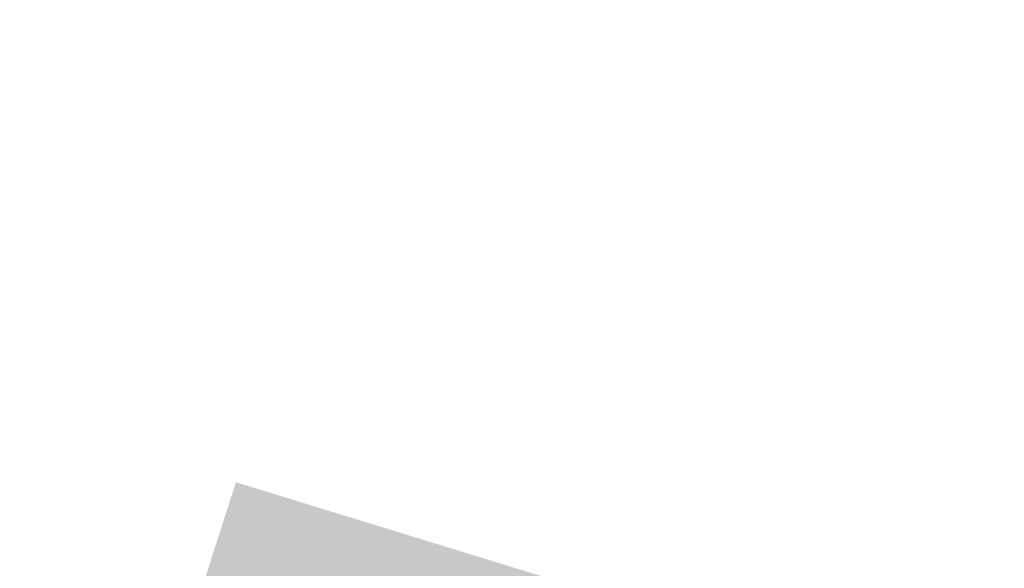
# Model space of a CAD drawing. Header units: inches. Extents: x -93 to 151, y -96 to 115.
# Tile 59 of 126: x -27.72 to -22.48, y 39.33 to 42.25. Entities that reach past the tile are written whole.
import ezdxf

# ---------------------------------------------------------------- set-up
doc = ezdxf.new("R2010")
doc.units = ezdxf.units.IN
doc.header["$MEASUREMENT"] = 0
doc.layers.add('1_mapa', color=7, linetype='Continuous', lineweight=5)
doc.layers.add('1_trawnik', color=84, linetype='Continuous', lineweight=0)
picture_1 = doc.add_image_def('image1.jpg', size_in_pixel=(9921, 7015))

msp = doc.modelspace()

# ---------------------------------------------------------------- hatches: boundary and pattern name
at = {"layer": '1_trawnik'}
h = msp.add_hatch(dxfattribs=at)
h.set_pattern_fill('GRASS', color=256, scale=0.5)
h.paths.add_polyline_path([(-34.7935, 40.9898), (-29.2822, 38.2964), (-25.8682, 49.1163), (-31.7251, 50.8916), (-35.244, 41.1748)])
h.paths.add_polyline_path([(-16.1614, 46.2548), (-18.8496, 37.416), (-26.5718, 39.7883), (-29.31, 31.2721), (-25.8343, 29.4543), (-23.4102, 35.1312), (-17.2315, 32.7077), (-17.124, 32.6633), (-17.3909, 31.9261), (-11.6179, 29.8953), (-7.962, 43.991), (-11.0913, 44.8438), (-11.5145, 43.0161), (-10.0677, 42.6199), (-12.0483, 35.3862), (-17.8353, 36.9707), (-16.2508, 42.7577), (-13.3573, 41.9654), (-12.9612, 43.4122), (-11.5145, 43.0161), (-11.0913, 44.8438)])
h.paths.add_polyline_path([(-2.1532, 21.3265), (1.6432, 18.4), (-1.3289, 14.7642), (-6.1352, 16.8383)])

# ---------------------------------------------------------------- pictures from other files: only their frames are drawn
at = {"layer": '1_mapa'}
image = msp.add_image(picture_1, insert=(55.5372, -96.0192), size_in_units=(210.6508, 148.9483), rotation=90, dxfattribs=dict(at, fade=40))
image.dxf.flags = 7

doc.saveas('drawing.dxf')
